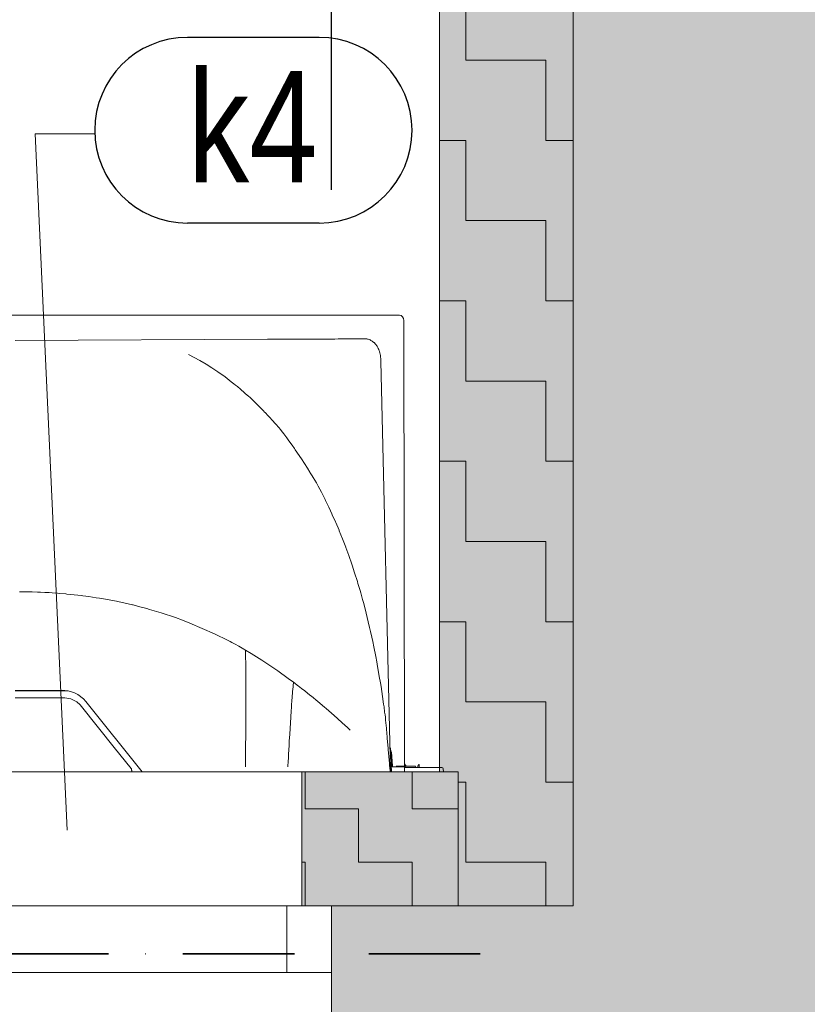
# Model space of a CAD drawing. Header units: millimetres. Extents: x -97971 to 48677, y -63570 to -5533.
# Tile 13 of 65: x -80736 to -79676, y -11639 to -10313. Entities that reach past the tile are written whole.
import ezdxf

# ---------------------------------------------------------------- set-up
doc = ezdxf.new("R2010")
doc.units = ezdxf.units.MM
doc.header["$PDMODE"] = 65
doc.linetypes.add('Carkovana 2x_1', pattern=[200, 150, -50])
doc.linetypes.add('Cerchovana_1', pattern=[250, 150, -50, 0, -50])
for name, color, linetype, lineweight in [('XR$1$1.PP - NÁVRH_1', 7, 'Continuous', 25), ('XR$2$KOTY_1', 7, 'Continuous', 25), ('XR$4$VÝPLNĚ_1', 7, 'Continuous', 25), ('XR$6$VÝROBKY ___1', 7, 'Continuous', 25), ('XR$7$FILING ___1', 7, 'Continuous', 25)]:
    doc.layers.add(name, color=color, linetype=linetype, lineweight=lineweight)
doc.styles.add('ARIAL', font='ARIAL.TTF')
doc.styles.add('ARIALNARROW', font='ARIALN.TTF')
doc.dimstyles.new('DIMSTYLE_3', dxfattribs={"dimtxt": 100, "dimasz": 150, "dimexe": 0, "dimexo": 0, "dimgap": 50, "dimtad": 2, "dimdec": 0, "dimrnd": 5, "dimzin": 12, "dimdsep": 46, "dimtxsty": 'ARIALNARROW', "dimblk1": 'ALL_ML_STRICH', "dimblk2": 'ALL_ML_STRICH', "dimsah": 1, "dimcen": 0, "dimclrd": 6, "dimclre": 6, "dimclrt": 6, "dimadec": 0, "dimazin": 0, "dimtfac": 1, "dimtdec": 0, "dimtix": 1, "dimtmove": 2, "dimatfit": 3, "dimfxl": 0, "dimtzin": 0, "dimlwd": 0, "dimlwe": 13, "dimarcsym": 0})
pattern_1 = [(0, (216, 216), (108, 108), [108, -108]), (90, (216, 216), (-108, 108), [108, -108])]

# ---------------------------------------------------------------- blocks, each defined once
blk = doc.blocks.new('ALL_ML_STRICH')
at = {"color": 0, "linetype": 'ByBlock', "lineweight": -2}
for p, q in [((0, -0.5), (0, 0.5)), ((-0.3, -0.3), (0.3, 0.3)), ((-1, 0), (0.5, 0))]:
    blk.add_line(p, q, dxfattribs=at)
blk = doc.blocks.new('*D231')
at = {"layer": 'DEFPOINTS', "color": 6, "linetype": 'Continuous', "lineweight": 13}
for p in [(-80171.3, -9256.3), (-80171.3, -9534.5), (-96721.3, -11506.3)]:
    blk.add_point(p, dxfattribs=at)
at = {"layer": 'XR$2$KOTY_1', "color": 6, "linetype": 'Continuous', "lineweight": -2}
for p, q in [((-96721.3, -10931.9), (-96721.3, -9534.5)), ((-80171.3, -9534.5), (-96721.3, -9534.5)), ((-80171.3, -9534.5), (-80171.3, -9534.5))]:
    blk.add_line(p, q, dxfattribs=at)
at = {"layer": 'XR$2$KOTY_1', "color": 6, "linetype": 'Continuous', "lineweight": 13, "xscale": 150, "yscale": 150, "zscale": 150}
for p, rotation in [((-96721.3, -9534.5), 180), ((-80171.3, -9534.5), 360)]:
    blk.add_blockref('ALL_ML_STRICH', p, dxfattribs=dict(at, rotation=rotation))
at = {"layer": 'XR$2$KOTY_1', "color": 6, "linetype": 'Continuous', "lineweight": 13, "insert": (-88451, -9434.5), "char_height": 100, "width": 405.714, "attachment_point": 5, "style": 'ARIALNARROW'}
blk.add_mtext('\\W0.81;\\A1;{16550}', dxfattribs=at)
blk = doc.blocks.new('*D246')
at = {"layer": 'DEFPOINTS', "color": 6, "linetype": 'Continuous', "lineweight": 13}
for p in [(-81166.3, -9988.1), (-81166.3, -11506.3), (-80316.3, -11506.3)]:
    blk.add_point(p, dxfattribs=at)
at = {"layer": 'XR$2$KOTY_1', "color": 6, "linetype": 'Continuous', "lineweight": -2}
for p, q in [((-81166.3, -10540.9), (-81166.3, -9988.1)), ((-81166.3, -9988.1), (-80316.3, -9988.1)), ((-80316.3, -10542.6), (-80316.3, -9988.1))]:
    blk.add_line(p, q, dxfattribs=at)
at = {"layer": 'XR$2$KOTY_1', "color": 6, "linetype": 'Continuous', "lineweight": 13, "xscale": 150, "yscale": 150, "zscale": 150, "rotation": 180}
blk.add_blockref('ALL_ML_STRICH', (-81166.3, -9988.1), dxfattribs=at)
at = {"layer": 'XR$2$KOTY_1', "color": 6, "linetype": 'Continuous', "lineweight": 13, "xscale": 150, "yscale": 150, "zscale": 150}
blk.add_blockref('ALL_ML_STRICH', (-80316.3, -9988.1), dxfattribs=at)
at = {"layer": 'XR$2$KOTY_1', "color": 6, "linetype": 'Continuous', "lineweight": 13, "insert": (-80738.8, -9888.1), "char_height": 100, "width": 243.429, "attachment_point": 5, "style": 'ARIALNARROW'}
blk.add_mtext('\\W0.81;\\A1;{850}', dxfattribs=at)
at = {"layer": 'XR$2$KOTY_1', "color": 6, "linetype": 'Continuous', "lineweight": 13, "insert": (-81020.5, -10038.1), "char_height": 100, "width": 5, "attachment_point": 1, "line_spacing_factor": 0.60241, "style": 'ARIALNARROW'}
blk.add_mtext('\\W0.81;1150(1250)', dxfattribs=at)
blk = doc.blocks.new('*D247')
at = {"layer": 'DEFPOINTS', "color": 6, "linetype": 'Continuous', "lineweight": 13}
for p in [(-80316.3, -9988.1), (-80316.3, -11506.3), (-79991.3, -11506.3)]:
    blk.add_point(p, dxfattribs=at)
at = {"layer": 'XR$2$KOTY_1', "color": 6, "linetype": 'Continuous', "lineweight": -2}
for p, q in [((-80316.3, -10542.6), (-80316.3, -9988.1)), ((-80316.3, -9988.1), (-79991.3, -9988.1)), ((-79991.3, -9988.1), (-79991.3, -9988.1))]:
    blk.add_line(p, q, dxfattribs=at)
at = {"layer": 'XR$2$KOTY_1', "color": 6, "linetype": 'Continuous', "lineweight": 13, "xscale": 150, "yscale": 150, "zscale": 150, "rotation": 180}
blk.add_blockref('ALL_ML_STRICH', (-80316.3, -9988.1), dxfattribs=at)
at = {"layer": 'XR$2$KOTY_1', "color": 6, "linetype": 'Continuous', "lineweight": 13, "xscale": 150, "yscale": 150, "zscale": 150}
blk.add_blockref('ALL_ML_STRICH', (-79991.3, -9988.1), dxfattribs=at)
at = {"layer": 'XR$2$KOTY_1', "color": 6, "linetype": 'Continuous', "lineweight": 13, "insert": (-80151.3, -9888.1), "char_height": 100, "width": 243.429, "attachment_point": 5, "style": 'ARIALNARROW'}
blk.add_mtext('\\W0.81;\\A1;{325}', dxfattribs=at)
blk = doc.blocks.new('KOMPLEXNÍ OBJEKT_112')
at = {"layer": 'XR$6$VÝROBKY ___1', "color": 204, "linetype": 'Continuous', "lineweight": 13}
for p, q in [((-80224.9, -10711.3), (-81258.9, -10711.3)), ((-80218.2, -11326.3), (-80219.3, -10718.3)), ((-80741.9, -10745.5), (-80402.6, -10743.6)), ((-80250.2, -10773.2), (-80237.2, -11324.4)), ((-80741.9, -11216.9), (-80675.2, -11216.9)), ((-80741.9, -11226.6), (-80675.2, -11226.6)), ((-80652.6, -11238.3), (-80608.7, -11293.1)), ((-80646.9, -11231.6), (-80571.1, -11326.3)), ((-80608.7, -11293.1), (-80585.8, -11321.7)), ((-80218.2, -11315.5), (-80216, -11318.3)), ((-80218.2, -11318.3), (-80212.3, -11318.3)), ((-80217.1, -11320.3), (-80169.6, -11320.3)), ((-80204.3, -11318.3), (-80212.3, -11318.3)), ((-80200.7, -11320.3), (-80199.7, -11316.9)), ((-80199, -11316.3), (-80199.1, -11316.3)), ((-80198.3, -11320.3), (-80198.4, -11317.1)), ((-80166.2, -11322.2), (-80165.9, -11326.3)), ((-80585.1, -11326.3), (-80585.4, -11323)), ((-80236.9, -11326.3), (-80235.8, -11326.3)), ((-80234.8, -11326.3), (-80234.3, -11326.3)), ((-80233.8, -11326.3), (-80234.3, -11326.3)), ((-80233.4, -11326.3), (-80233.8, -11326.3)), ((-80233.4, -11326.3), (-80224.9, -11326.3)), ((-80224.9, -11326.3), (-80224.4, -11326.3)), ((-80224.4, -11326.3), (-80224, -11326.3)), ((-80224, -11326.3), (-80223.8, -11326.3)), ((-80222.2, -11326.3), (-80223.8, -11326.3)), ((-80222.2, -11326.3), (-80218.2, -11326.3)), ((-80213.1, -11326.3), (-80210.8, -11326.3)), ((-80210.8, -11326.3), (-80168.3, -11326.3))]:
    blk.add_line(p, q, dxfattribs=at)
at = {"layer": 'XR$6$VÝROBKY ___1', "color": 204, "linetype": 'Carkovana 2x_1', "lineweight": 13}
for p, q in [((-80675.2, -11216.6), (-80741.9, -11216.6)), ((-80675.2, -11226.3), (-80741.9, -11226.3)), ((-80675.2, -11226.3), (-80675.2, -11226.6)), ((-80652.6, -11238.1), (-80652.6, -11238.3)), ((-80646.9, -11231.6), (-80646.9, -11231.3)), ((-80608.7, -11293.1), (-80608.7, -11292.8)), ((-80237.1, -11293.8), (-80235.3, -11318.5)), ((-80235.3, -11318.5), (-80236.6, -11299.4)), ((-80235.8, -11299.3), (-80234.5, -11318.5)), ((-80237.6, -11320.4), (-80237.3, -11324.6)), ((-80236.6, -11312.9), (-80235.7, -11324.4)), ((-80235.6, -11319.3), (-80217.2, -11319.3)), ((-80229.3, -11318.3), (-80218.2, -11318.3)), ((-80217.3, -11319.4), (-80217.3, -11320.3)), ((-80585.4, -11323), (-80585.4, -11322.5)), ((-80235.7, -11324.4), (-80235.7, -11326.3)), ((-80235.7, -11326.3), (-80235.7, -11324.4))]:
    blk.add_line(p, q, dxfattribs=at)
at = {"layer": 'XR$6$VÝROBKY ___1', "color": 204, "linetype": 'Continuous', "lineweight": 13}
for points in [[(-80276, -10743), (-80277.9, -10743), (-80279, -10743), (-80279.9, -10743), (-80283.9, -10743.1), (-80285, -10743.1), (-80291.8, -10743.1), (-80294, -10743.2), (-80307.6, -10743.2), (-80312.1, -10743.3), (-80323.4, -10743.3), (-80330.2, -10743.3), (-80339.2, -10743.4), (-80348.3, -10743.4), (-80355.1, -10743.5), (-80357.3, -10743.5), (-80366.4, -10743.5), (-80370.9, -10743.5), (-80375.4, -10743.5), (-80384.4, -10743.6), (-80386.7, -10743.6), (-80389, -10743.6), (-80390.7, -10743.6), (-80393.5, -10743.6), (-80394.6, -10743.6), (-80395.7, -10743.6), (-80396.6, -10743.6), (-80398, -10743.6), (-80398.6, -10743.6), (-80400.3, -10743.6), (-80400.6, -10743.6), (-80401.6, -10743.6), (-80401.8, -10743.6), (-80402.6, -10743.6)], [(-80250.2, -10773.2), (-80250.2, -10772.6), (-80250.2, -10772.3), (-80250.2, -10771.4), (-80250.2, -10771.4), (-80250.2, -10769.6), (-80250.2, -10769.6), (-80250.3, -10767.9), (-80250.3, -10767.8), (-80250.5, -10766.3), (-80250.5, -10766), (-80251, -10763.2), (-80251.2, -10762.5), (-80251.8, -10760.2), (-80252.2, -10759.1), (-80252.8, -10757.4), (-80253.5, -10755.9), (-80254.1, -10754.8), (-80255.2, -10752.9), (-80257.2, -10750.3), (-80257.3, -10750.1), (-80259.2, -10748.1), (-80259.4, -10748), (-80261.3, -10746.5), (-80261.9, -10746), (-80263.4, -10745.1), (-80264.5, -10744.5), (-80265.7, -10744), (-80265.9, -10744), (-80267.3, -10743.5), (-80268, -10743.3), (-80268.7, -10743.2), (-80269.2, -10743.1), (-80270.2, -10743), (-80270.5, -10742.9), (-80271.6, -10742.9), (-80271.8, -10742.9), (-80273.1, -10742.9), (-80273.1, -10742.9), (-80274.5, -10742.9), (-80275, -10742.9), (-80275.2, -10742.9), (-80276, -10743)], [(-80438.9, -10811), (-80443.1, -10807.4), (-80445.6, -10805.4), (-80447.8, -10803.6), (-80451.3, -10800.8), (-80459.7, -10794.4), (-80469.2, -10787.5), (-80477.2, -10782.1), (-80484.9, -10777.3), (-80493.4, -10772.4), (-80508.7, -10764.3)], [(-80401.1, -10847.3), (-80402.8, -10845.4), (-80404.5, -10843.6), (-80405.7, -10842.3), (-80406.4, -10841.6), (-80408.1, -10839.9), (-80410.5, -10837.4), (-80411.9, -10836), (-80412.9, -10835), (-80415.2, -10832.7), (-80417.1, -10830.8), (-80417.4, -10830.5), (-80419.4, -10828.4), (-80421.5, -10826.4), (-80421.8, -10826.2), (-80423.5, -10824.5), (-80425.6, -10822.6), (-80426.5, -10821.7), (-80427.8, -10820.6), (-80430.2, -10818.5), (-80432, -10816.9), (-80432.8, -10816.2), (-80435.7, -10813.7), (-80436.6, -10813), (-80438.9, -10811)], [(-80401.1, -10847.3), (-80399.5, -10849), (-80396.3, -10852.5), (-80391.6, -10857.7), (-80387, -10863.1), (-80385.5, -10864.9), (-80382.5, -10868.7), (-80380.6, -10871.1), (-80376.4, -10876.5), (-80373.7, -10880.2), (-80369.4, -10886.1), (-80366.4, -10890.5), (-80365.2, -10892.3), (-80356.9, -10904.7), (-80352.8, -10911), (-80348.9, -10917.3), (-80345.6, -10922.5), (-80345, -10923.5), (-80342.5, -10927.6), (-80341.2, -10929.7)], [(-80341.2, -10929.7), (-80336.8, -10937), (-80334.4, -10941.3), (-80332.2, -10945.3), (-80329.9, -10949.6), (-80326, -10957.4)], [(-80326, -10957.4), (-80324.9, -10959.5), (-80324.3, -10960.9), (-80320.9, -10967.9), (-80320.1, -10969.6), (-80317.8, -10974.8), (-80316, -10978.6), (-80315.4, -10980), (-80311.1, -10989.6), (-80310.7, -10990.5), (-80306.3, -11000.9), (-80306.1, -11001.4), (-80301.7, -11012.4), (-80297.3, -11023.6), (-80297.1, -11024.1), (-80293.1, -11035), (-80289.1, -11046.5), (-80288.6, -11048), (-80285.3, -11058.2), (-80281.5, -11070), (-80280.8, -11072.6), (-80278, -11082), (-80277.1, -11085.1), (-80274.5, -11094.2), (-80273.5, -11097.9), (-80271.2, -11106.6), (-80266.9, -11123.9), (-80265.1, -11131.8), (-80263.8, -11137.2), (-80262.2, -11144.6), (-80260.9, -11150.7), (-80259.5, -11157.6), (-80256.9, -11170.8), (-80255.5, -11178.1), (-80254.4, -11184.1), (-80253, -11192.1), (-80252.1, -11197.5), (-80250.6, -11206.1), (-80249.8, -11211), (-80247.7, -11224.7), (-80246.3, -11234.8), (-80245.7, -11238.6), (-80244.9, -11245.6), (-80244.4, -11249.4), (-80244, -11252.7), (-80243.6, -11256.8), (-80243.3, -11259.8), (-80242.9, -11264.2), (-80242.6, -11267), (-80242.3, -11270.8)], [(-80653.5, -11224.9), (-80653.9, -11224.6), (-80657.8, -11221.9), (-80662, -11219.7), (-80666.3, -11218.2), (-80670.7, -11217.2), (-80673.7, -11216.9), (-80675.2, -11216.9)], [(-80675.2, -11226.6), (-80672.4, -11226.8), (-80666.9, -11228), (-80659.2, -11232), (-80654.6, -11236), (-80652.6, -11238.3)], [(-80653.5, -11224.9), (-80650, -11228), (-80646.9, -11231.6)], [(-80241.1, -11285.4), (-80240.4, -11294.5), (-80240.2, -11296), (-80238.9, -11310.5), (-80238.5, -11314.6), (-80238.2, -11317.7), (-80237.8, -11321.3), (-80237.4, -11324.7)], [(-80169.6, -11320.3), (-80168.9, -11320.3), (-80168.4, -11320.3), (-80168.3, -11320.3), (-80167.9, -11320.3), (-80167.8, -11320.3)], [(-80585.1, -11326.3), (-80510.5, -11326.3), (-80479.2, -11326.3), (-80450.3, -11326.3), (-80420.5, -11326.3), (-80387, -11326.3), (-80357.4, -11326.3), (-80347.1, -11326.3), (-80341.6, -11326.3), (-80335.3, -11326.3), (-80325.9, -11326.3), (-80316.6, -11326.3), (-80310.9, -11326.3), (-80306.2, -11326.3), (-80301.2, -11326.3), (-80295.2, -11326.3), (-80289.6, -11326.3), (-80287.2, -11326.3), (-80285.6, -11326.3), (-80283.9, -11326.3), (-80281.7, -11326.3), (-80279.6, -11326.3), (-80278.6, -11326.3), (-80277.9, -11326.3), (-80277.1, -11326.3), (-80275.8, -11326.3)], [(-80236.8, -11326.3), (-80236.9, -11326.3), (-80236.9, -11326.3), (-80237.6, -11326.3), (-80238.5, -11326.3), (-80238.7, -11326.3), (-80240.2, -11326.3), (-80242.1, -11326.3), (-80244.1, -11326.3), (-80244.3, -11326.3), (-80246.9, -11326.3), (-80252.2, -11326.3), (-80252.9, -11326.3), (-80256.3, -11326.3), (-80256.8, -11326.3), (-80259.9, -11326.3), (-80261.8, -11326.3), (-80263.5, -11326.3), (-80263.7, -11326.3), (-80265.6, -11326.3), (-80267.6, -11326.3), (-80268, -11326.3), (-80269.6, -11326.3), (-80271.7, -11326.3), (-80272.7, -11326.3), (-80272.7, -11326.3), (-80273.7, -11326.3), (-80274.7, -11326.3), (-80275.3, -11326.3), (-80275.8, -11326.3)], [(-80235.7, -11326.3), (-80236, -11326.3), (-80236.3, -11326.2), (-80236.4, -11326.1), (-80236.8, -11325.8), (-80237, -11325.5), (-80237.1, -11325.3), (-80237.2, -11324.9), (-80237.3, -11324.6)], [(-80235.7, -11326.3), (-80236.1, -11326.3), (-80236.4, -11326.2), (-80236.7, -11326), (-80236.9, -11325.7), (-80237.1, -11325.4), (-80237.2, -11325), (-80237.3, -11324.6)], [(-80237.3, -11324.6), (-80237.2, -11325.1), (-80237.1, -11325.5), (-80236.6, -11326), (-80236.4, -11326.2), (-80236.2, -11326.2), (-80236, -11326.3), (-80235.9, -11326.3), (-80235.9, -11326.3), (-80235.8, -11326.3), (-80235.8, -11326.3), (-80235.8, -11326.3), (-80235.8, -11326.3), (-80235.7, -11326.3), (-80235.7, -11326.3)], [(-80235.6, -11326.3), (-80235.6, -11326.3), (-80235.6, -11326.3), (-80235.5, -11326.3), (-80235.4, -11326.3), (-80235.3, -11326.3), (-80235.1, -11326.3), (-80234.9, -11326.3), (-80234.8, -11326.3), (-80234.8, -11326.3), (-80234.8, -11326.3)], [(-80216.5, -11326.3), (-80217.2, -11326.3), (-80217.8, -11326.3), (-80218.1, -11326.3), (-80218.2, -11326.3)], [(-80213.1, -11326.3), (-80213.4, -11326.3), (-80214, -11326.3), (-80215.1, -11326.3), (-80216.5, -11326.3)], [(-80216.5, -11326.3), (-80216.5, -11326.3), (-80216.5, -11326.3)], [(-80168.3, -11326.3), (-80166.5, -11326.3), (-80165.9, -11326.3)]]:
    blk.add_lwpolyline(points, dxfattribs=at)
at = {"layer": 'XR$6$VÝROBKY ___1', "color": 204, "linetype": 'Carkovana 2x_1', "lineweight": 13}
for points in [[(-80736.2, -11083.5), (-80732, -11083.5), (-80730.5, -11083.5), (-80724.9, -11083.6), (-80722, -11083.7), (-80719.2, -11083.8), (-80712.1, -11084), (-80707.8, -11084.2), (-80702.1, -11084.5), (-80696.4, -11084.8), (-80692.2, -11085.1), (-80685, -11085.6), (-80682.3, -11085.8), (-80673.7, -11086.5), (-80672.4, -11086.7), (-80662.6, -11087.7), (-80652.7, -11088.8), (-80651, -11089), (-80642.9, -11090.1), (-80633.1, -11091.6), (-80628.4, -11092.3), (-80623.2, -11093.2), (-80605.8, -11096.4), (-80603.7, -11096.9), (-80593.9, -11099), (-80584.2, -11101.2), (-80583.4, -11101.4), (-80574.5, -11103.7), (-80564.8, -11106.3), (-80561.1, -11107.3), (-80545.5, -11112), (-80526.3, -11118.5), (-80517.1, -11121.8), (-80507.2, -11125.7), (-80474, -11140.2), (-80469.4, -11142.4), (-80460, -11147), (-80452.8, -11150.8), (-80450.6, -11151.9), (-80446, -11154.4), (-80441.3, -11157), (-80439, -11158.3), (-80436.7, -11159.6), (-80434.3, -11161), (-80433.2, -11161.6), (-80432, -11162.3)], [(-80432, -11162.3), (-80432, -11168.9), (-80431.9, -11182.4), (-80431.9, -11193), (-80431.9, -11203.7), (-80431.9, -11226), (-80431.9, -11248.9), (-80431.9, -11272.3), (-80432, -11295.8), (-80432, -11307.5), (-80432, -11315.3), (-80432, -11319.2)], [(-80367.6, -11205.5), (-80374.6, -11200.4), (-80388.7, -11190.2), (-80410.2, -11175.7), (-80424.7, -11166.6), (-80432, -11162.3)], [(-80375.2, -11319.4), (-80375.1, -11317.3), (-80374.9, -11313.7), (-80374.9, -11313.5), (-80374.4, -11305.8), (-80374.2, -11302.2), (-80373.5, -11290.5), (-80373.2, -11284.9), (-80372.6, -11275.2), (-80372.2, -11267.8), (-80371.7, -11260.1), (-80371.3, -11252.7), (-80371.2, -11251), (-80370.8, -11245.4), (-80370.3, -11238.2), (-80370.1, -11234.8), (-80369.8, -11231.3), (-80369.3, -11224.5), (-80368.9, -11219.6), (-80368.8, -11217.9), (-80368.2, -11211.6), (-80368.1, -11210.1), (-80367.6, -11205.5)], [(-80367.6, -11205.5), (-80365.8, -11206.9), (-80362.1, -11209.7), (-80361.3, -11210.3), (-80356.6, -11214), (-80352.4, -11217.2), (-80345.5, -11222.7), (-80343.5, -11224.3), (-80334.6, -11231.6), (-80334.6, -11231.6), (-80325.8, -11239), (-80323.6, -11240.8), (-80312.7, -11250.3), (-80308.2, -11254.3), (-80301.9, -11259.9), (-80294.7, -11266.5), (-80291.1, -11269.8)], [(-80242.3, -11270.8), (-80242.2, -11271.7), (-80242, -11274.2), (-80241.6, -11279.3), (-80241.4, -11281.4), (-80241.1, -11285.4)], [(-80235.3, -11318.5), (-80235.9, -11310.4), (-80236.5, -11302.3), (-80237.1, -11294.2), (-80237.1, -11293.8)], [(-80228.1, -11319.4), (-80228.6, -11318.9), (-80229.1, -11318.5)], [(-80235.7, -11326.3), (-80235.7, -11326.3), (-80235.7, -11326.3), (-80235.7, -11326.3), (-80235.7, -11326.3), (-80235.7, -11326.3), (-80235.8, -11326.3), (-80236.2, -11326.3), (-80236.5, -11326.1), (-80236.8, -11325.8), (-80237.1, -11325.3), (-80237.2, -11325), (-80237.3, -11324.6)]]:
    blk.add_lwpolyline(points, dxfattribs=at)
at = {"layer": 'XR$6$VÝROBKY ___1', "color": 204, "linetype": 'Continuous', "lineweight": 13}
for centre, major_axis, ratio, start_param, end_param in [((-80224.9, -10718.3), (0, -7), 0.8, 1.573074, 3.141593), ((-80587, -11323.1), (0, 1.99), 0.803056, 4.796761, 5.495826), ((-80204.3, -11320.3), (0, -2), 0.8, 2.094395, 3.141593), ((-80201.6, -11318.3), (0, -2), 0.8, 5.235988, 6.283185), ((-80199.1, -11317.1), (0, -0.8), 0.8, 3.141593, 4.353618), ((-80199, -11317.1), (0, -0.8), 0.8, 1.58825, 3.141593), ((-80167.8, -11322.3), (0, -2), 0.8, 1.658063, 3.141593), ((-80235.8, -11324.3), (0, 2), 0.799999, 1.726716, 3.141593), ((-80235.6, -11324.3), (0, 2), 0.799995, 1.602305, 3.141593)]:
    blk.add_ellipse(centre, major_axis=major_axis, ratio=ratio, start_param=start_param, end_param=end_param, dxfattribs=at)
at = {"layer": 'XR$6$VÝROBKY ___1', "color": 204, "linetype": 'Carkovana 2x_1', "lineweight": 13}
for centre, major_axis, ratio, start_param, end_param in [((-80217.1, -11319.3), (0, 1), 0.08849, 1.570796, 3.141593), ((-80217.1, -11319.3), (0, 1), 0.088133, 1.58825, 3.141593), ((-80166.2, -11321.2), (0, 1), 0.0001, 3.141593, 3.882927), ((-80585.2, -11325.1), (0.14, -2), 0.002334, 3.141434, 4.624964), ((-80195.3, -11325.3), (0, 1), 0.0001, 3.141593, 3.882772)]:
    blk.add_ellipse(centre, major_axis=major_axis, ratio=ratio, start_param=start_param, end_param=end_param, dxfattribs=at)

msp = doc.modelspace()

# ---------------------------------------------------------------- hatches: boundary and pattern name
at = {"layer": 'XR$7$FILING ___1', "linetype": 'Continuous', "lineweight": 13}
for color, points in [(11, [(-80171.3, -9914.7), (-80171.3, -11326.3), (-80145.9, -11326.3), (-80145.9, -11506.3), (-79991.3, -11506.3), (-79991.3, -9436.3), (-79586.3, -9436.3), (-79586.3, -9256.3), (-80171.3, -9256.3), (-80171.3, -9436.3), (-80171.3, -9914.7)]), (11, [(-79091.3, -22126.3), (-78451.3, -22126.3), (-78451.3, -21946.3), (-90291.3, -21946.3), (-90291.3, -23631.3), (-96721.3, -23631.3), (-96721.3, -11506.3), (-79991.3, -11506.3), (-79991.3, -11506.3), (-81337.9, -11506.3), (-81337.9, -11326.3), (-96901.3, -11326.3), (-96901.3, -23811.3), (-90111.3, -23811.3), (-90111.3, -22126.3), (-79091.3, -22126.3)]), (191, [(-80145.9, -11506.3), (-80145.9, -11326.3), (-80356.3, -11326.3), (-80356.3, -11506.3)])]:
    msp.add_hatch(color=color, dxfattribs=at).paths.add_polyline_path(points, flags=0)
h = msp.add_hatch(dxfattribs=at)
h.set_pattern_fill('VZOR', scale=108, style=0, pattern_type=2)
h.set_pattern_definition(pattern_1)
h.paths.add_polyline_path([(-80171.3, -9914.7), (-80171.3, -11326.3), (-80145.9, -11326.3), (-80145.9, -11506.3), (-79991.3, -11506.3), (-79991.3, -9436.3), (-79586.3, -9436.3), (-79586.3, -9256.3), (-80171.3, -9256.3), (-80171.3, -9436.3), (-80171.3, -9914.7)], flags=0)
at = {"layer": 'XR$7$FILING ___1', "linetype": 'Carkovana 2x_1', "lineweight": 50}
msp.add_hatch(color=254, dxfattribs=at).paths.add_polyline_path([(-79661.3, -10536.3), (-79661.3, -10536.3), (-79661.3, -10036.4), (-79541.3, -10036.3), (-79541.3, -9886.3), (-77815.7, -9886.3), (-77815.7, -9436.3), (-79991.3, -9436.3), (-79991.3, -11506.3), (-80316.3, -11506.3), (-80316.3, -11956.3), (-79541.3, -11956.3), (-79541.3, -10536.3), (-79661.3, -10536.4)])
at = {"layer": 'XR$7$FILING ___1', "linetype": 'Continuous', "lineweight": 13}
h = msp.add_hatch(dxfattribs=at)
h.set_pattern_fill('VZOR', scale=108, style=0, pattern_type=2)
h.set_pattern_definition(pattern_1)
h.paths.add_polyline_path([(-79091.3, -22126.3), (-78451.3, -22126.3), (-78451.3, -21946.3), (-90291.3, -21946.3), (-90291.3, -23631.3), (-96721.3, -23631.3), (-96721.3, -11506.3), (-79991.3, -11506.3), (-79991.3, -11506.3), (-81337.9, -11506.3), (-81337.9, -11326.3), (-96901.3, -11326.3), (-96901.3, -23811.3), (-90111.3, -23811.3), (-90111.3, -22126.3), (-79091.3, -22126.3)], flags=0)
h = msp.add_hatch(dxfattribs=at)
h.set_pattern_fill('VZOR', scale=72, style=0, pattern_type=2)
h.set_pattern_definition([(0, (144, 144), (72, 72), [72, -72]), (90, (144, 144), (-72, 72), [72, -72])])
h.paths.add_polyline_path([(-80145.9, -11506.3), (-80145.9, -11326.3), (-80356.3, -11326.3), (-80356.3, -11506.3)], flags=0)

# ---------------------------------------------------------------- linework, layer by layer
at = {"layer": 'XR$1$1.PP - NÁVRH_1', "color": 7, "linetype": 'Continuous', "lineweight": 13}
for p, q in [((-80171.3, -11326.3), (-80171.3, -9256.3)), ((-81126.3, -11326.3), (-80356.3, -11326.3)), ((-80356.3, -11326.3), (-80356.3, -11506.3)), ((-80171.3, -11326.3), (-80356.3, -11326.3)), ((-80145.9, -11326.3), (-80171.3, -11326.3)), ((-80145.9, -11506.3), (-80145.9, -11326.3)), ((-80356.3, -11506.3), (-80316.3, -11506.3))]:
    msp.add_line(p, q, dxfattribs=at)
at = {"layer": 'XR$1$1.PP - NÁVRH_1', "color": 14, "linetype": 'Continuous', "lineweight": 13}
for p, q in [((-79991.3, -9436.3), (-79991.3, -10936.3)), ((-79991.3, -10936.3), (-79991.3, -11506.3)), ((-80316.3, -11506.3), (-80316.3, -11956.3)), ((-80316.3, -11506.3), (-79991.3, -11506.3))]:
    msp.add_line(p, q, dxfattribs=at)
at = {"layer": 'XR$2$KOTY_1', "color": 3, "linetype": 'Continuous', "lineweight": 25}
for p, q in [((-80333, -10337.2), (-80510, -10337.2)), ((-80333, -10587.2), (-80510, -10587.2))]:
    msp.add_line(p, q, dxfattribs=at)
at = {"layer": 'XR$2$KOTY_1', "color": 3, "linetype": 'Continuous', "lineweight": 13}
for p, q in [((-80635, -10467.2), (-80715, -10467.2)), ((-80715, -10467.2), (-80672.1, -11404.5))]:
    msp.add_line(p, q, dxfattribs=at)
at = {"layer": 'XR$2$KOTY_1', "color": 3, "linetype": 'Continuous', "lineweight": 25}
for centre, start, end in [((-80510, -10462.2), 90, 270), ((-80333, -10462.2), 270, 90)]:
    msp.add_arc(centre, 125, start, end, dxfattribs=at)
at = {"layer": 'XR$4$VÝPLNĚ_1', "color": 132, "linetype": 'Continuous', "lineweight": 13}
for p, q in [((-81166.3, -11506.3), (-80316.3, -11506.3)), ((-80376.3, -11596.3), (-80376.3, -11506.3)), ((-81166.3, -11596.3), (-80316.3, -11596.3))]:
    msp.add_line(p, q, dxfattribs=at)
at = {"layer": 'XR$6$VÝROBKY ___1', "color": 1, "linetype": 'Cerchovana_1', "lineweight": 35}
msp.add_line((-80116.3, -11571.3), (-81366.3, -11571.3), dxfattribs=at)

# ---------------------------------------------------------------- block references
at = {"layer": 'XR$6$VÝROBKY ___1', "color": 204, "linetype": 'Carkovana 2x_1', "lineweight": 13}
msp.add_blockref('KOMPLEXNÍ OBJEKT_112', (0, 0), dxfattribs=at)

# ---------------------------------------------------------------- texts
at = {"layer": 'XR$2$KOTY_1', "color": 3, "linetype": 'Continuous', "lineweight": 25, "insert": (-80510, -10532.2), "char_height": 150, "width": 236.534, "attachment_point": 7, "style": 'ARIAL'}
msp.add_mtext('\\W0.79;k4', dxfattribs=at)

# ---------------------------------------------------------------- dimensions: what is measured, and where the dimension line sits
at = {"layer": 'XR$2$KOTY_1', "color": 6, "linetype": 'Continuous', "lineweight": 13}
dim = msp.add_linear_dim(base=(-96721.3, -9534.5), p1=(-80171.3, -9534.5), p2=(-96721.3, -10931.9), angle=180, dimstyle='DIMSTYLE_3', override={"dimpost": '<>', "dimclrd": 6, "dimclre": 6, "dimclrt": 6, "dimlwd": 0, "dimlwe": 13}, dxfattribs=at)
dim.commit()
dim.dimension.update_dxf_attribs({"geometry": '*D231', "text_midpoint": (-88451, -9434.5), "dimtype": 160})
dim = msp.add_linear_dim(base=(-80316.3, -9988.1), p1=(-81166.3, -10540.9), p2=(-80316.3, -10542.6), text='<>\\X\\W0.81;1150(1250)', dimstyle='DIMSTYLE_3', override={"dimpost": '<>', "dimclrd": 6, "dimclre": 6, "dimclrt": 6, "dimlwd": 0, "dimlwe": 13}, dxfattribs=at)
dim.commit()
dim.dimension.update_dxf_attribs({"geometry": '*D246', "text_midpoint": (-80738.8, -9888.1), "dimtype": 160})
dim = msp.add_linear_dim(base=(-79991.3, -9988.1), p1=(-80316.3, -10542.6), p2=(-79991.3, -9988.1), dimstyle='DIMSTYLE_3', override={"dimpost": '<>', "dimclrd": 6, "dimclre": 6, "dimclrt": 6, "dimlwd": 0, "dimlwe": 13}, dxfattribs=at)
dim.commit()
dim.dimension.update_dxf_attribs({"geometry": '*D247', "text_midpoint": (-80151.3, -9888.1), "dimtype": 160})

doc.saveas('drawing.dxf')
